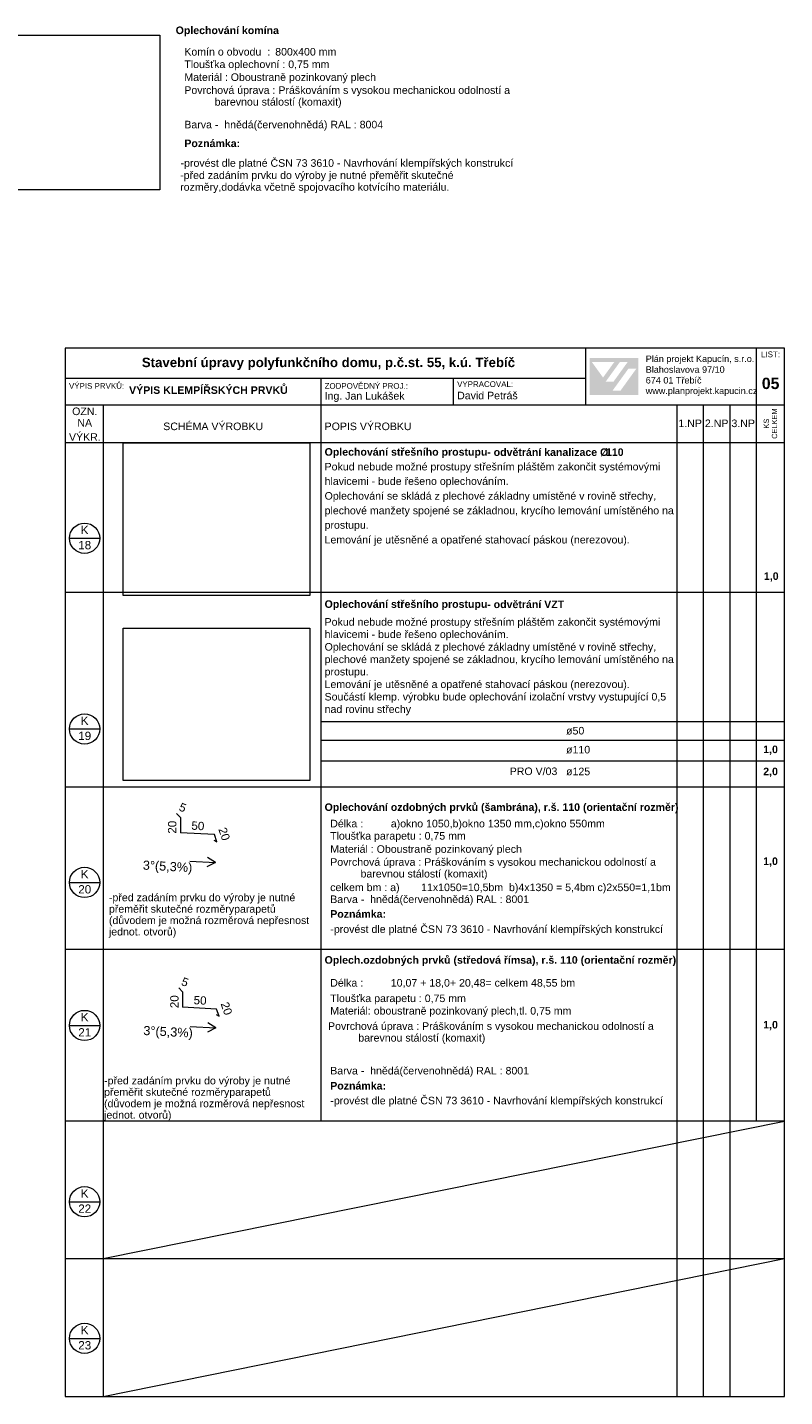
# Model space of a CAD drawing. Header units: millimetres. Extents: x 15381 to 191117, y -190522 to 367005.
# Tile 31 of 71: x 150117 to 170117, y -12396 to 23783. Entities that reach past the tile are written whole.
import ezdxf

# ---------------------------------------------------------------- set-up
doc = ezdxf.new("R2010")
doc.units = ezdxf.units.MM
doc.header["$MEASUREMENT"] = 0
doc.header["$XCLIPFRAME"] = 0
doc.layers.add('Kresby a obrázky', color=7, linetype='Continuous')
doc.styles.add('GENEROVANÝ_STYL_1', font='txt')
doc.styles.add('GENEROVANÝ_STYL_2', font='txt')
picture_1 = doc.add_image_def('image5.jpg', size_in_pixel=(874, 651))
picture_2 = doc.add_image_def('image11.png', size_in_pixel=(541, 463))

# ---------------------------------------------------------------- blocks, each defined once
blk = doc.blocks.new('Čára_3_1', base_point=(154405, 1750))
at = {"color": 7, "linetype": 'Continuous', "lineweight": 13}
for q in [(154872, 1851), (154859, 1601)]:
    blk.add_line((155082, 1715), q, dxfattribs=at)
at = {"color": 7, "linetype": 'Continuous', "lineweight": 20}
blk.add_line((154405, 1750), (155082, 1715), dxfattribs=at)
blk = doc.blocks.new('Čára_4_1', base_point=(154419, -2620))
at = {"color": 7, "linetype": 'Continuous', "lineweight": 13}
for q in [(154886, -2519), (154873, -2769)]:
    blk.add_line((155095, -2655), q, dxfattribs=at)
at = {"color": 7, "linetype": 'Continuous', "lineweight": 20}
blk.add_line((154419, -2620), (155095, -2655), dxfattribs=at)

msp = doc.modelspace()

# ---------------------------------------------------------------- hatches: boundary and pattern name
at = {"linetype": 'Continuous', "lineweight": 13}
h = msp.add_hatch(color=1, dxfattribs=at)
h.paths.add_polyline_path([(164965.1, 14072.4), (166255.5, 14072.4), (166255.5, 15046), (164965.1, 15046)])
h.paths.add_polyline_path([(165024.4, 14942.9), (165619.5, 14941.9), (165322.2, 14530.7)], flags=0)
h.paths.add_polyline_path([(165394.9, 14426), (165768.7, 14943.5), (165974.3, 14943.5), (165600.4, 14425)], flags=0)
h.paths.add_polyline_path([(165781.2, 14182.3), (165571.6, 14182.3), (165994.1, 14767.8), (166203.6, 14767.8)], flags=0)

# ---------------------------------------------------------------- linework, layer by layer
at = {"color": 7, "linetype": 'Continuous', "lineweight": 20}
for p, q in [((170117.4, 15304.4), (151117.4, 15304.4)), ((151117.4, 15304.4), (151117.4, -12395.6)), ((164867.4, 13804.4), (164867.4, 15304.4)), ((169367.4, 15304.4), (169367.4, 13804.4)), ((170117.4, -12395.6), (170117.4, 15304.4)), ((164867.4, 14504.4), (151117.4, 14504.4)), ((157867.4, 14504.4), (157867.4, 13804.4)), ((161367.4, 14504.4), (161367.4, 13804.4)), ((170117.4, 13804.4), (151117.4, 13804.4)), ((152117.4, 13804.4), (152117.4, 12804.4)), ((157867.4, 13804.4), (157867.4, 12804.4)), ((167267.4, 13804.4), (167267.4, 12804.4)), ((167967.4, 13804.4), (167967.4, 12804.4)), ((168667.4, 13804.4), (168667.4, 12804.4)), ((169367.4, 13804.4), (169367.4, 12804.4)), ((167567.4, 12804.4), (151117.4, 12804.4)), ((152117.4, 12804.4), (152117.4, 7764.4)), ((157867.4, 12804.4), (157867.4, 7764.4)), ((167267.4, 12804.4), (167267.4, -12395.6)), ((170117.4, 12804.4), (167567.4, 12804.4)), ((167967.4, 12804.4), (167967.4, -12395.6)), ((168667.4, 12804.4), (168667.4, -12395.6)), ((169367.4, 12804.4), (169367.4, 7764.4)), ((157867.4, 11818.3), (157867.4, 6778.3)), ((169367.4, 11818.3), (169367.4, 6778.3)), ((151228, 10284.4), (152028, 10284.4)), ((170117.4, 8853.1), (151117.4, 8853.1)), ((157867.4, 7979.5), (157867.4, 2939.5)), ((152117.4, 7764.4), (152117.4, 2724.4)), ((157867.4, 7764.4), (157867.4, 2724.4)), ((169367.4, 7764.4), (169367.4, 2724.4)), ((169367.4, 6778.3), (169367.4, 1738.3)), ((170117.4, 5437.4), (157867.4, 5437.4)), ((151228, 5244.4), (152028, 5244.4)), ((170117.4, 4937.4), (157867.4, 4937.4)), ((170117.4, 4390.3), (157867.4, 4390.3)), ((170117.4, 3710.5), (151117.4, 3710.5)), ((157867.4, 2939.5), (157867.4, -5121.3)), ((152117.4, 2724.4), (152117.4, -2315.6)), ((155055.8, 2453.7), (154157, 2500.8)), ((155122.2, 2265.1), (155055.8, 2453.7)), ((169367.4, 1738.3), (169367.4, -5121.3)), ((151228, 1189.9), (152028, 1189.9)), ((170117.4, -577.5), (151117.4, -577.5)), ((155115.2, -2156.7), (154216.5, -2109.6)), ((155181.6, -2345.3), (155115.2, -2156.7)), ((152117.4, -2315.6), (152117.4, -7355.6)), ((151228, -2589.4), (152028, -2589.4)), ((170117.4, -5121.3), (151117.4, -5121.3)), ((152117.4, -8744.6), (170117.4, -5121.3)), ((151228, -7247.2), (152028, -7247.2)), ((152117.4, -7355.6), (152117.4, -12395.6)), ((151117.4, -8744.6), (170117.4, -8744.6)), ((152117.4, -12395.6), (170117.4, -8744.6)), ((151228, -10856.9), (152028, -10856.9)), ((151117.4, -12395.6), (170117.4, -12395.6))]:
    msp.add_line(p, q, dxfattribs=at)
at = {"color": 7, "linetype": 'Continuous', "lineweight": 20, "flags": 128}
for points in [[(154157, 2910), (154054.1, 3012.9)], [(154157, 2910), (154157, 2500.8)], [(155043.6, 2309.5), (155122.2, 2265.1)], [(154216.5, -1700.4), (154113.5, -1597.5)], [(154216.5, -1700.4), (154216.5, -2109.6)], [(155103, -2300.9), (155181.6, -2345.3)]]:
    msp.add_lwpolyline(points, dxfattribs=at)
at = {"color": 7, "linetype": 'Continuous', "lineweight": 20}
for centre in [(151628, 10284.4), (151628, 5244.4), (151628, 1189.9), (151628, -2589.4), (151628, -7247.2), (151628, -10856.9)]:
    msp.add_circle(centre, 400, dxfattribs=at)

# ---------------------------------------------------------------- block references
for name, p in [('Čára_3_1', (154405.4, 1750.1)), ('Čára_4_1', (154418.8, -2619.8))]:
    msp.add_blockref(name, p, dxfattribs=at)

# ---------------------------------------------------------------- texts
at = {"color": 7, "linetype": 'Continuous', "lineweight": 20, "attachment_point": 7}
for s, insert, char_height, style in [('\\A1;{\\pql;\\fArial|b1|i0|c238|p38;Oplechování komína }', (154034.6, 23545.2), 199.535, 'GENEROVANÝ_STYL_2'), ('\\A1;{\\pql;\\fArial|b0|i0|c238|p38;Komín o obvodu  : ^I\\fArial|b0|i0|c238|p38;800x400\\fArial|b0|i0|c238|p38; \\fArial|b0|i0|c238|p38;m\\fArial|b0|i0|c238|p38;m}', (154262.5, 23035.7), 200, 'GENEROVANÝ_STYL_1'), ('\\A1;{\\pql;\\fArial|b0|i0|c238|p38;Tloušťka \\fArial|b0|i0|c238|p38;oplechovní\\fArial|b0|i0|c238|p38; : 0,75 mm}', (154262.5, 22647.5), 200, 'GENEROVANÝ_STYL_1'), ('\\A1;{\\pql;\\fArial|b0|i0|c238|p38;Materiál\\fArial|b0|i0|c238|p38; : Oboustraně pozinkovaný plech}', (154262.5, 22307.3), 200, 'GENEROVANÝ_STYL_1'), ('\\A1;{\\pql;\\fArial|b0|i0|c238|p38;Barva -  \\fArial|b0|i0|c238|p38;\\H0.996661x;hnědá\\fArial|b0|i0|c238|p38;(červenohnědá) RAL : 8004}', (154262.5, 21055), 200, 'GENEROVANÝ_STYL_1'), ('\\A1;{\\pql;\\fArial|b1|i0|c238|p38;Poznámka:}', (154262.5, 20616.6), 200, 'GENEROVANÝ_STYL_2'), ('\\A1;{\\pql;\\fArial|b0|i0|c238|p38;-provést dle platné ČSN 73 3610 - Navrhování klempířských konstrukcí}', (154162.8, 20038.9), 200.0001, 'GENEROVANÝ_STYL_1'), ('\\A1;{\\pql;\\fArial|b0|i0|c238|p38;LIST:}', (169495.5, 15066.4), 150, 'GENEROVANÝ_STYL_1'), ('\\A1;{\\pql;\\fArial|b1|i0|c238|p38;Stavební úpravy polyfunkčního domu, p.č.st. 55, k.ú. Třebíč}', (153139.9, 14730.1), 250, 'GENEROVANÝ_STYL_2'), ('\\A1;{\\pql;\\fArial|b0|i0|c238|p38;Plán projekt Kapucín, s.r.o.}', (166449.6, 14889), 171, 'GENEROVANÝ_STYL_1'), ('\\A1;{\\pql;\\fArial|b0|i0|c238|p38;Blahoslavova 97/10}', (166449.6, 14653.1), 171, 'GENEROVANÝ_STYL_1'), ('\\A1;{\\pql;\\fArial|b0|i0|c238|p38;674 01 Třebíč}', (166449.6, 14370.7), 171, 'GENEROVANÝ_STYL_1'), ('\\A1;{\\pql;\\fArial|b1|i0|c238|p38;0\\fArial|b1|i0|c238|p38;5}', (169514.7, 14222.3), 300, 'GENEROVANÝ_STYL_2'), ('\\A1;{\\pql;\\fArial|b0|i0|c238|p38;VÝPIS PRVKŮ:}', (151216.5, 14231.8), 150, 'GENEROVANÝ_STYL_1'), ('\\A1;{\\pql;\\fArial|b1|i0|c238|p38;VÝPIS KLEMPÍŘSKÝCH PRVKŮ}', (152803.3, 14095.5), 200, 'GENEROVANÝ_STYL_2'), ('\\A1;{\\pql;\\fArial|b0|i0|c238|p38;ZODPOVĚDNÝ PROJ.:}', (157967.4, 14231.8), 150, 'GENEROVANÝ_STYL_1'), ('\\A1;{\\pql;\\fArial|b0|i0|c238|p38;Ing. Jan Lukášek}', (157967.4, 13886.2), 200, 'GENEROVANÝ_STYL_1'), ('\\A1;{\\pql;\\fArial|b0|i0|c238|p38;VYPRACOVAL:}', (161467.4, 14279.1), 150, 'GENEROVANÝ_STYL_1'), ('\\A1;{\\pql;\\fArial|b0|i0|c238|p38;David Petráš}', (161467.4, 13952.9), 200, 'GENEROVANÝ_STYL_1'), ('\\A1;{\\pql;\\fArial|b0|i0|c238|p38;www.planprojekt.kapucin.cz}', (166449.6, 14041.9), 171, 'GENEROVANÝ_STYL_1'), ('\\A1;{\\pql;\\fArial|b0|i0|c238|p38;OZN.}', (151299.7, 13535.8), 200, 'GENEROVANÝ_STYL_1'), ('\\A1;{\\pql;\\fArial|b0|i0|c238|p38;NA}', (151437.8, 13233.3), 200, 'GENEROVANÝ_STYL_1'), ('\\A1;{\\pql;\\fArial|b0|i0|c238|p38;SCHÉMA VÝROBKU}', (153705.1, 13138.4), 200, 'GENEROVANÝ_STYL_1'), ('\\A1;{\\pql;\\fArial|b0|i0|c238|p38;POPIS VÝROBKU}', (157967.4, 13138.4), 200, 'GENEROVANÝ_STYL_1'), ('\\A1;{\\pql;\\fArial|b0|i0|c238|p38;1.NP}', (167312.9, 13221.6), 200, 'GENEROVANÝ_STYL_1'), ('\\A1;{\\pql;\\fArial|b0|i0|c238|p38;2.NP}', (168012.9, 13221.6), 200, 'GENEROVANÝ_STYL_1'), ('\\A1;{\\pql;\\fArial|b0|i0|c238|p38;3\\fArial|b0|i0|c238|p38;.NP}', (168712.9, 13218.1), 200, 'GENEROVANÝ_STYL_1'), ('\\A1;{\\pql;\\fArial|b0|i0|c238|p38;VÝKR.}', (151216.5, 12859), 200, 'GENEROVANÝ_STYL_1'), ('\\A1;{\\pql;\\fArial|b1|i0|c238|p38;odvětrání kanalizace Ø}', (162432.8, 12448.8), 200, 'GENEROVANÝ_STYL_2'), ('\\A1;{\\pql;\\fArial|b1|i0|c238|p38;Oplechování střešního prostupu }', (157967.4, 12405.5), 200, 'GENEROVANÝ_STYL_2'), ('\\A1;{\\pql;\\fArial|b1|i0|c238|p38;- }', (162264.5, 12459.7), 200, 'GENEROVANÝ_STYL_2'), ('\\A1;{\\pql;\\fArial|b1|i0|c238|p38;1\\fArial|b1|i0|c238|p38;1\\fArial|b1|i0|c238|p38;0}', (165398.7, 12456.4), 200, 'GENEROVANÝ_STYL_2'), ('\\A1;{\\pql;\\fArial|b1|i0|c238|p38;^I}', (165854, 12459.7), 200, 'GENEROVANÝ_STYL_2'), ('\\A1;{\\pql;\\fArial|b1|i0|c238|p38;^I}', (166222.4, 12459.7), 200, 'GENEROVANÝ_STYL_2'), ('\\A1;{\\pql;\\fArial|b0|i0|c238|p38;Pokud nebude možné prostupy střešním pláštěm zakončit systémovými}', (157967.4, 12016.1), 200, 'GENEROVANÝ_STYL_1'), ('\\A1;{\\pql;\\fArial|b0|i0|c238|p38;hlavicemi - bude řešeno oplechováním.}', (157967.4, 11633.2), 200, 'GENEROVANÝ_STYL_1'), ('\\A1;{\\pql;\\fArial|b0|i0|c238|p38;Oplechování se skládá z plechové základny umístěné v rovině střechy,}', (157967.4, 11244), 200, 'GENEROVANÝ_STYL_1'), ('\\A1;{\\pql;\\fArial|b0|i0|c238|p38;plechové manžety spojené se základnou, krycího lemování umístěného na}', (157967.4, 10858), 200, 'GENEROVANÝ_STYL_1'), ('\\A1;{\\pql;\\fArial|b0|i0|c238|p38;K}', (151527.4, 10393.3), 220, 'GENEROVANÝ_STYL_1'), ('\\A1;{\\pql;\\fArial|b0|i0|c238|p38;prostupu.}', (157967.4, 10475.1), 200, 'GENEROVANÝ_STYL_1'), ('\\A1;{\\pql;\\fArial|b0|i0|c238|p38;1\\fArial|b0|i0|c238|p38;8}', (151461, 9989.6), 220, 'GENEROVANÝ_STYL_1'), ('\\A1;{\\pql;\\fArial|b0|i0|c238|p38;Lemování je utěsněné a opatřené stahovací páskou (nerezovou).}', (157967.4, 10085.8), 200, 'GENEROVANÝ_STYL_1'), ('\\A1;{\\pql;\\fArial|b1|i0|c238|p38;1\\fArial|b1|i0|c238|p38;,0}', (169570.7, 9138.1), 200, 'GENEROVANÝ_STYL_2'), ('\\A1;{\\pql;\\fArial|b1|i0|c238|p38;Oplechování střešního prostupu }', (157967.4, 8384.8), 200, 'GENEROVANÝ_STYL_2'), ('\\A1;{\\pql;\\fArial|b1|i0|c238|p38;- }', (162264.5, 8438.9), 200, 'GENEROVANÝ_STYL_2'), ('\\A1;{\\pql;\\fArial|b1|i0|c238|p38;odvětrání VZT}', (162432.8, 8435.8), 200, 'GENEROVANÝ_STYL_2'), ('\\A1;{\\pql;\\fArial|b0|i0|c238|p38;Pokud nebude možné prostupy střešním pláštěm zakončit systémovými}', (157967.4, 7913.8), 200, 'GENEROVANÝ_STYL_1'), ('\\A1;{\\pql;\\fArial|b0|i0|c238|p38;hlavicemi - bude řešeno oplechováním.}', (157967.4, 7587.5), 200, 'GENEROVANÝ_STYL_1'), ('\\A1;{\\pql;\\fArial|b0|i0|c238|p38;Oplechování se skládá z plechové základny umístěné v rovině střechy,}', (157967.4, 7254.9), 200, 'GENEROVANÝ_STYL_1'), ('\\A1;{\\pql;\\fArial|b0|i0|c238|p38;plechové manžety spojené se základnou, krycího lemování umístěného na}', (157967.4, 6925.5), 200, 'GENEROVANÝ_STYL_1'), ('\\A1;{\\pql;\\fArial|b0|i0|c238|p38;prostupu.}', (157967.4, 6599.3), 200, 'GENEROVANÝ_STYL_1'), ('\\A1;{\\pql;\\fArial|b0|i0|c238|p38;Součástí klemp. výrobku bude oplechování izolační vrstvy vystupující 0,5}', (157967.4, 5937.3), 200, 'GENEROVANÝ_STYL_1'), ('\\A1;{\\pql;\\fArial|b0|i0|c238|p38;Lemování je utěsněné a opatřené stahovací páskou (nerezovou).}', (157967.4, 6266.5), 200, 'GENEROVANÝ_STYL_1'), ('\\A1;{\\pql;\\fArial|b0|i0|c238|p38;nad rovinu střechy}', (157967.4, 5607.8), 200, 'GENEROVANÝ_STYL_1'), ('\\A1;{\\pql;\\fArial|b0|i0|c238|p38;K}', (151527.4, 5353.3), 220, 'GENEROVANÝ_STYL_1'), ('\\A1;{\\pql;\\fArial|b0|i0|c238|p38;1\\fArial|b0|i0|c238|p38;9}', (151461, 4949.7), 220, 'GENEROVANÝ_STYL_1'), ('\\A1;{\\pql;\\fArial|b0|i0|c238|p38;ø50}', (164345.5, 5094), 200, 'GENEROVANÝ_STYL_1'), ('\\A1;{\\pql;\\fArial|b0|i0|c238|p38;ø\\fArial|b0|i0|c238|p38;11\\fArial|b0|i0|c238|p38;0}', (164345.5, 4594), 200, 'GENEROVANÝ_STYL_1'), ('\\A1;{\\pql;\\fArial|b1|i0|c238|p38;1,0}', (169552.2, 4561.2), 200, 'GENEROVANÝ_STYL_2'), ('\\A1;{\\pql;\\fArial|b1|i0|c238|p38;1,0}', (169552.2, 4561.2), 200, 'GENEROVANÝ_STYL_2'), ('\\A1;{\\pql;\\fArial|b0|i0|c238|p38;PRO V/03}', (162857, 4024.1), 200, 'GENEROVANÝ_STYL_1'), ('\\A1;{\\pql;\\fArial|b0|i0|c238|p38;ø1\\fArial|b0|i0|c238|p38;25}', (164345.5, 4017), 200, 'GENEROVANÝ_STYL_1'), ('\\A1;{\\pql;\\fArial|b1|i0|c238|p38;2\\fArial|b1|i0|c238|p38;,0}', (169552.2, 3978.1), 200, 'GENEROVANÝ_STYL_2'), ('\\A1;{\\pql;\\fArial|b0|i0|c238|p38;Délka : ^Ia)okno 1050,b)okno 1350 mm,c)okno 550\\fArial|b0|i0|c238|p38;mm}', (158116, 2586.1), 200, 'GENEROVANÝ_STYL_1'), ('\\A1;{\\pql;\\fArial|b0|i0|c238|p38;Tloušťka parapetu\\fArial|b0|i0|c238|p38; : 0,75 mm}', (158112.7, 2261.4), 200, 'GENEROVANÝ_STYL_1'), ('\\A1;{\\pql;\\fArial|b0|i0|c238|p38;Materiál\\fArial|b0|i0|c238|p38; : Oboustraně pozinkovaný plech}', (158116, 1912.2), 200, 'GENEROVANÝ_STYL_1'), ('\\A1;{\\pql;\\fArial|b1|i0|c238|p38;1,0}', (169552.2, 1606), 200, 'GENEROVANÝ_STYL_2'), ('\\A1;{\\pql;\\fArial|b0|i0|c238|p38;K}', (151527.4, 1298.8), 220, 'GENEROVANÝ_STYL_1'), ('\\A1;{\\pql;\\fArial|b0|i0|c238|p38;celkem bm : a)^I1\\fArial|b0|i0|c238|p38;1\\fArial|b0|i0|c238|p38;x1050=10,5bm  b)4x1350 = 5,4bm c)2x550=1,1bm  }', (158116, 900.5), 200, 'GENEROVANÝ_STYL_1'), ('\\A1;{\\pql;\\fArial|b0|i0|c238|p38;20}', (151461, 895.2), 220, 'GENEROVANÝ_STYL_1'), ('\\A1;{\\pql;\\fArial|b0|i0|c238|p38;Barva -  \\fArial|b0|i0|c238|p38;\\H0.996661x;hnědá(červenohnědá) RAL : 800\\fArial|b0|i0|c238|p38;1}', (158116, 586.4), 200, 'GENEROVANÝ_STYL_1'), ('\\A1;{\\pql;\\fArial|b1|i0|c238|p38;Poznámka:}', (158116, 255.2), 200, 'GENEROVANÝ_STYL_2'), ('\\A1;{\\pql;\\fArial|b0|i0|c238|p38;-provést dle platné ČSN 73 3610 - Navrhování klempířských konstrukcí}', (158118.9, -203.5), 200.0001, 'GENEROVANÝ_STYL_1'), ('\\A1;{\\pql;\\fArial|b1|i0|c238|p38;Oplech.ozdobných prvků (\\fArial|b1|i0|c238|p38;středová římsa\\fArial|b1|i0|c238|p38;), \\fArial|b1|i0|c238|p38;r.š. 110 (orientační rozměr)}', (157967.4, -1018.1), 199.3577, 'GENEROVANÝ_STYL_2'), ('\\A1;{\\pql;\\fArial|b0|i0|c238|p38;Délka : ^I10,07 + 18,0+\\fArial|b0|i0|c238|p38; \\fArial|b0|i0|c238|p38;20,48\\fArial|b0|i0|c238|p38;= celkem 48,55\\fArial|b0|i0|c238|p38; bm}', (158116, -1599.3), 200, 'GENEROVANÝ_STYL_1'), ('\\A1;{\\pql;\\fArial|b0|i0|c238|p38;Tloušťka parapetu\\fArial|b0|i0|c238|p38; : 0,75 mm}', (158116, -2031.5), 200, 'GENEROVANÝ_STYL_1'), ('\\A1;{\\pql;\\fArial|b0|i0|c238|p38;Materiál\\fArial|b0|i0|c238|p38;: o\\fArial|b0|i0|c238|p38;\\H0.996511x;boustraně pozinkovaný plec\\fArial|b0|i0|c238|p38;\\H1.003501x;h,tl.\\fArial|b0|i0|c238|p38; 0,75 mm}', (158116, -2360.7), 200, 'GENEROVANÝ_STYL_1'), ('\\A1;{\\pql;\\fArial|b0|i0|c238|p38;K}', (151527.4, -2480.6), 220, 'GENEROVANÝ_STYL_1'), ('\\A1;{\\pql;\\fArial|b1|i0|c238|p38;1,0}', (169552.2, -2714.1), 200, 'GENEROVANÝ_STYL_2'), ('\\A1;{\\pql;\\fArial|b0|i0|c238|p38;21}', (151461, -2880.5), 220, 'GENEROVANÝ_STYL_1'), ('\\A1;{\\pql;\\fArial|b0|i0|c238|p38;Barva -  \\fArial|b0|i0|c238|p38;\\H0.996661x;hnědá(červenohnědá) RAL : 800\\fArial|b0|i0|c238|p38;1}', (158116, -3943.7), 200, 'GENEROVANÝ_STYL_1'), ('\\A1;{\\pql;\\fArial|b1|i0|c238|p38;Poznámka:}', (158116, -4284.9), 200, 'GENEROVANÝ_STYL_2'), ('\\A1;{\\pql;\\fArial|b0|i0|c238|p38;-provést dle platné ČSN 73 3610 - Navrhování klempířských konstrukcí}', (158118.9, -4733.5), 200.0001, 'GENEROVANÝ_STYL_1'), ('\\A1;{\\pql;\\fArial|b0|i0|c238|p38;K}', (151527.4, -7138.4), 220, 'GENEROVANÝ_STYL_1'), ('\\A1;{\\pql;\\fArial|b0|i0|c238|p38;22}', (151461, -7538.4), 220, 'GENEROVANÝ_STYL_1'), ('\\A1;{\\pql;\\fArial|b0|i0|c238|p38;K}', (151527.4, -10748), 220, 'GENEROVANÝ_STYL_1'), ('\\A1;{\\pql;\\fArial|b0|i0|c238|p38;2\\fArial|b0|i0|c238|p38;3}', (151461, -11151.8), 220, 'GENEROVANÝ_STYL_1')]:
    msp.add_mtext(s, dxfattribs=dict(at, insert=insert, char_height=char_height, style=style))
for s, insert, char_height, width, line_spacing_factor, style in [('\\A1;{\\pql;\\fArial|b0|i0|c238|p38;Povrchová úprava : Práškováním s vysokou mechanickou odolností a ^I^I^I^Ibarevnou stálostí (komaxit)}', (154262.5, 21655.8), 200, 9168.093, 0.928202, 'GENEROVANÝ_STYL_1'), ('\\A1;{\\pql;\\fArial|b0|i0|c238|p38;-před zadáním prvku do výroby je nutné přeměřit skutečné rozměry,dodávka včetně spojovacího \\fArial|b0|i0|c238|p38;kotvícího \\fArial|b0|i0|c238|p38;materiálu.}', (154152.7, 19405.6), 200.0001, 8993.722, 0.934447, 'GENEROVANÝ_STYL_1'), ('\\A1;{\\pql;\\fArial|b1|i0|c238|p38;Oplechování ozdobných prvků (šambrána), \\fArial|b1|i0|c238|p38;r.š. 110 (orientační rozměr)}', (157967.4, 3019.5), 199.3577, 9122.691, 0.918959, 'GENEROVANÝ_STYL_2'), ('\\A1;{\\pql;\\fArial|b0|i0|c238|p38;Povrchová úprava : Práškováním s vysokou mechanickou odolností a ^I^I^I^Ibarevnou stálostí (komaxit)}', (158116, 1260.7), 200, 9168.093, 0.928202, 'GENEROVANÝ_STYL_1'), ('\\A1;{\\pql;\\fArial|b0|i0|c238|p38;-před zadáním prvku do výroby je nutné přeměřit skutečné rozměry\\fArial|b0|i0|c238|p38;\\H0.995986x;parapetů (důvodem je možná rozměrová nepřesnost jednot. otvorů)}', (152271.1, -271.2), 200.0001, 5488.65, 0.906211, 'GENEROVANÝ_STYL_1'), ('\\A1;{\\pql;\\fArial|b0|i0|c238|p38;Povrchová úprava : Práškováním s vysokou mechanickou odolností a ^I^I^I^Ibarevnou stálostí (komaxit)}', (158058, -3074.8), 200, 9168.093, 0.928202, 'GENEROVANÝ_STYL_1'), ('\\A1;{\\pql;\\fArial|b0|i0|c238|p38;-před zadáním prvku do výroby je nutné přeměřit skutečné rozměry\\fArial|b0|i0|c238|p38;\\H0.995986x;parapetů (důvodem je možná rozměrová nepřesnost jednot. otvorů)}', (152143.6, -5110.5), 200.0001, 5448.581, 0.906211, 'GENEROVANÝ_STYL_1')]:
    msp.add_mtext(s, dxfattribs=dict(at, insert=insert, char_height=char_height, width=width, line_spacing_factor=line_spacing_factor, style=style))
at = {"color": 7, "linetype": 'Continuous', "lineweight": 20, "insert": (169922.2, 13313.5), "char_height": 140, "attachment_point": 8, "rotation": 90, "line_spacing_factor": 0.923713, "style": 'GENEROVANÝ_STYL_1'}
msp.add_mtext('\\A1;{\\pqc;\\fArial|b0|i0|c238|p38;KS\\P\\pql;\\fArial|b0|i0|c238|p38;CELKEM}', dxfattribs=at)
at = {"color": 7, "linetype": 'Continuous', "lineweight": 20, "attachment_point": 7, "style": 'GENEROVANÝ_STYL_1'}
for s, insert, char_height, rotation in [('\\A1;{\\pql;\\fArial|b0|i0|c238|p38;5}', (154099.6, 3095.5), 220, 338.53059), ('\\A1;{\\pql;\\fArial|b0|i0|c238|p38;2\\fArial|b0|i0|c238|p38;0}', (154054.1, 2478.3), 220, 90), ('\\A1;{\\pql;\\fArial|b0|i0|c238|p38;50}', (154443.8, 2581.9), 220, 357), ('\\A1;{\\pql;\\fArial|b0|i0|c238|p38;20}', (155155, 2593.9), 220, 289.3925), ('\\A1;{\\pql;\\fArial|b0|i0|c238|p38;3°(5,3%)}', (153157.3, 1458.4), 240, 357), ('\\A1;{\\pql;\\fArial|b0|i0|c238|p38;5}', (154159, -1514.9), 220, 338.53059), ('\\A1;{\\pql;\\fArial|b0|i0|c238|p38;2\\fArial|b0|i0|c238|p38;0}', (154113.6, -2132.1), 220, 90), ('\\A1;{\\pql;\\fArial|b0|i0|c238|p38;50}', (154503.3, -2028.6), 220, 357), ('\\A1;{\\pql;\\fArial|b0|i0|c238|p38;20}', (155214.4, -2016.5), 220, 289.3925), ('\\A1;{\\pql;\\fArial|b0|i0|c238|p38;3°(5,3%)}', (153170.6, -2911.6), 240, 357)]:
    msp.add_mtext(s, dxfattribs=dict(at, insert=insert, char_height=char_height, rotation=rotation))

# ---------------------------------------------------------------- pictures from other files: only their frames are drawn
at = {"linetype": 'Continuous', "lineweight": 0}
image = msp.add_image(picture_2, insert=(152648.8, 8775.9), size_in_units=(4924.6, 4028.5), dxfattribs=at)
image.set_boundary_path([(-0.5, -0.5), (540.5, 462.5)])
image = msp.add_image(picture_2, insert=(152648.8, 3884), size_in_units=(4924.6, 4028.5), dxfattribs=at)
image.set_boundary_path([(-0.5, -0.5), (540.5, 462.5)])
at = {"layer": 'Kresby a obrázky', "linetype": 'Continuous', "lineweight": 0}
image = msp.add_image(picture_1, insert=(148461.3, 19494.4), size_in_units=(5152.8, 4086.1), dxfattribs=at)
image.set_boundary_path([(-0.5, -0.5), (873.5, 650.5)])

doc.saveas('drawing.dxf')
